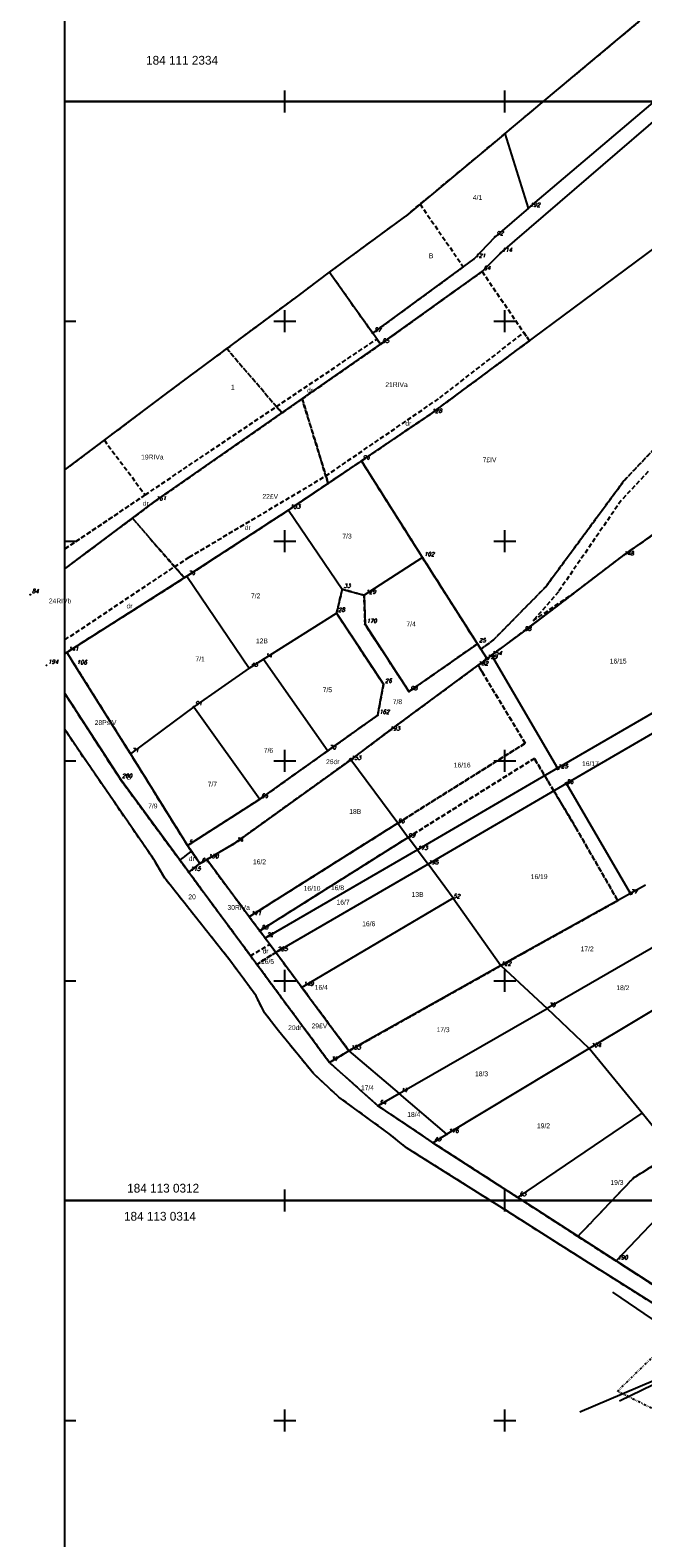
# Model space of a CAD drawing. Extents: x 4615668 to 9249187, y 5334101 to 10688993.
# Tile 2 of 120: x 4667226 to 4667366, y 5336742 to 5337085. Entities that reach past the tile are written whole.
import ezdxf
from ezdxf.enums import TextEntityAlignment as Align

# ---------------------------------------------------------------- set-up
doc = ezdxf.new("R2010")
doc.units = 0
doc.header["$MEASUREMENT"] = 0
for name, pattern in [('DIVIDE', [1.25, 0.5, -0.25, 0, -0.25, 0, -0.25]), ('GEN7', [13.75, 9.75, -1.5, 1, -1.5]), ('KONTUR', [1.5, 1, -0.5]), ('UZYTEK', [1.5, 1, -0.5])]:
    doc.linetypes.add(name, pattern=pattern)
for name, color, linetype in [('10', 7, 'Continuous'), ('2', 7, 'Continuous'), ('31', 7, 'Continuous'), ('38', 7, 'Continuous'), ('5', 7, 'Continuous'), ('57', 7, 'Continuous'), ('58', 7, 'Continuous'), ('59', 7, 'Continuous'), ('60', 7, 'Continuous'), ('7', 4, 'GEN7'), ('8', 7, 'Continuous'), ('9', 7, 'Continuous')]:
    doc.layers.add(name, color=color, linetype=linetype)
doc.styles.add('ITALICT', font='ITALICT', dxfattribs={"height": 0.2})
doc.styles.add('txt', font='TXT', dxfattribs={"height": 0.2})

# ---------------------------------------------------------------- blocks, each defined once
blk = doc.blocks.new('202')
at = {"layer": '57', "color": 3, "linetype": 'Continuous'}
blk.add_circle((0, 0), 0.25, dxfattribs=at)
blk = doc.blocks.new('203')
at = {"layer": '57', "color": 3, "linetype": 'Continuous'}
blk.add_circle((0, 0), 0.045, dxfattribs=at)
blk = doc.blocks.new('*M2220')
at = {"layer": '60', "color": 7, "linetype": 'Continuous'}
for p, q in [((50, 247.5), (50, 250)), ((100, 247.5), (100, 250)), ((150, 247.5), (150, 250)), ((200, 247.5), (200, 250)), ((250, 247.5), (250, 250)), ((300, 247.5), (300, 250)), ((350, 247.5), (350, 250)), ((50, 197.5), (50, 202.5)), ((100, 197.5), (100, 202.5)), ((150, 197.5), (150, 202.5)), ((200, 197.5), (200, 202.5)), ((250, 197.5), (250, 202.5)), ((300, 197.5), (300, 202.5)), ((350, 197.5), (350, 202.5)), ((0, 200), (2.5, 200)), ((47.5, 200), (52.5, 200)), ((97.5, 200), (102.5, 200)), ((147.5, 200), (152.5, 200)), ((197.5, 200), (202.5, 200)), ((247.5, 200), (252.5, 200)), ((297.5, 200), (302.5, 200)), ((347.5, 200), (352.5, 200)), ((397.5, 200), (400, 200)), ((50, 147.5), (50, 152.5)), ((100, 147.5), (100, 152.5)), ((150, 147.5), (150, 152.5)), ((200, 147.5), (200, 152.5)), ((250, 147.5), (250, 152.5)), ((300, 147.5), (300, 152.5)), ((350, 147.5), (350, 152.5)), ((0, 150), (2.5, 150)), ((47.5, 150), (52.5, 150)), ((97.5, 150), (102.5, 150)), ((147.5, 150), (152.5, 150)), ((197.5, 150), (202.5, 150)), ((247.5, 150), (252.5, 150)), ((297.5, 150), (302.5, 150)), ((347.5, 150), (352.5, 150)), ((397.5, 150), (400, 150)), ((0, 100), (2.5, 100)), ((47.5, 100), (52.5, 100)), ((50, 97.5), (50, 102.5)), ((97.5, 100), (102.5, 100)), ((100, 97.5), (100, 102.5)), ((147.5, 100), (152.5, 100)), ((150, 97.5), (150, 102.5)), ((197.5, 100), (202.5, 100)), ((200, 97.5), (200, 102.5)), ((247.5, 100), (252.5, 100)), ((250, 97.5), (250, 102.5)), ((297.5, 100), (302.5, 100)), ((300, 97.5), (300, 102.5)), ((347.5, 100), (352.5, 100)), ((350, 97.5), (350, 102.5)), ((397.5, 100), (400, 100)), ((50, 47.5), (50, 52.5)), ((100, 47.5), (100, 52.5)), ((150, 47.5), (150, 52.5)), ((200, 47.5), (200, 52.5)), ((250, 47.5), (250, 52.5)), ((300, 47.5), (300, 52.5)), ((350, 47.5), (350, 52.5)), ((0, 50), (2.5, 50)), ((47.5, 50), (52.5, 50)), ((97.5, 50), (102.5, 50)), ((147.5, 50), (152.5, 50)), ((197.5, 50), (202.5, 50)), ((247.5, 50), (252.5, 50)), ((297.5, 50), (302.5, 50)), ((347.5, 50), (352.5, 50)), ((397.5, 50), (400, 50)), ((50, 0), (50, 2.5)), ((100, 0), (100, 2.5)), ((150, 0), (150, 2.5)), ((200, 0), (200, 2.5)), ((250, 0), (250, 2.5)), ((300, 0), (300, 2.5)), ((350, 0), (350, 2.5))]:
    blk.add_line(p, q, dxfattribs=at)
blk.add_lwpolyline([(0, 0), (0, 250), (400, 250), (400, 0)], close=True, dxfattribs=at)
blk = doc.blocks.new('*M2222')
at = {"layer": '60', "color": 7, "linetype": 'Continuous'}
for p, q in [((50, 247.5), (50, 250)), ((100, 247.5), (100, 250)), ((150, 247.5), (150, 250)), ((200, 247.5), (200, 250)), ((250, 247.5), (250, 250)), ((300, 247.5), (300, 250)), ((350, 247.5), (350, 250)), ((50, 197.5), (50, 202.5)), ((100, 197.5), (100, 202.5)), ((150, 197.5), (150, 202.5)), ((200, 197.5), (200, 202.5)), ((250, 197.5), (250, 202.5)), ((300, 197.5), (300, 202.5)), ((350, 197.5), (350, 202.5)), ((0, 200), (2.5, 200)), ((47.5, 200), (52.5, 200)), ((97.5, 200), (102.5, 200)), ((147.5, 200), (152.5, 200)), ((197.5, 200), (202.5, 200)), ((247.5, 200), (252.5, 200)), ((297.5, 200), (302.5, 200)), ((347.5, 200), (352.5, 200)), ((397.5, 200), (400, 200)), ((50, 147.5), (50, 152.5)), ((100, 147.5), (100, 152.5)), ((150, 147.5), (150, 152.5)), ((200, 147.5), (200, 152.5)), ((250, 147.5), (250, 152.5)), ((300, 147.5), (300, 152.5)), ((350, 147.5), (350, 152.5)), ((0, 150), (2.5, 150)), ((47.5, 150), (52.5, 150)), ((97.5, 150), (102.5, 150)), ((147.5, 150), (152.5, 150)), ((197.5, 150), (202.5, 150)), ((247.5, 150), (252.5, 150)), ((297.5, 150), (302.5, 150)), ((347.5, 150), (352.5, 150)), ((397.5, 150), (400, 150)), ((0, 100), (2.5, 100)), ((47.5, 100), (52.5, 100)), ((50, 97.5), (50, 102.5)), ((97.5, 100), (102.5, 100)), ((100, 97.5), (100, 102.5)), ((147.5, 100), (152.5, 100)), ((150, 97.5), (150, 102.5)), ((197.5, 100), (202.5, 100)), ((200, 97.5), (200, 102.5)), ((247.5, 100), (252.5, 100)), ((250, 97.5), (250, 102.5)), ((297.5, 100), (302.5, 100)), ((300, 97.5), (300, 102.5)), ((347.5, 100), (352.5, 100)), ((350, 97.5), (350, 102.5)), ((397.5, 100), (400, 100)), ((50, 47.5), (50, 52.5)), ((100, 47.5), (100, 52.5)), ((150, 47.5), (150, 52.5)), ((200, 47.5), (200, 52.5)), ((250, 47.5), (250, 52.5)), ((300, 47.5), (300, 52.5)), ((350, 47.5), (350, 52.5)), ((0, 50), (2.5, 50)), ((47.5, 50), (52.5, 50)), ((97.5, 50), (102.5, 50)), ((147.5, 50), (152.5, 50)), ((197.5, 50), (202.5, 50)), ((247.5, 50), (252.5, 50)), ((297.5, 50), (302.5, 50)), ((347.5, 50), (352.5, 50)), ((397.5, 50), (400, 50)), ((50, 0), (50, 2.5)), ((100, 0), (100, 2.5)), ((150, 0), (150, 2.5)), ((200, 0), (200, 2.5)), ((250, 0), (250, 2.5)), ((300, 0), (300, 2.5)), ((350, 0), (350, 2.5))]:
    blk.add_line(p, q, dxfattribs=at)
blk.add_lwpolyline([(0, 0), (0, 250), (400, 250), (400, 0)], close=True, dxfattribs=at)
blk = doc.blocks.new('*M2251')
at = {"layer": '60', "color": 7, "linetype": 'Continuous'}
for p, q in [((50, 247.5), (50, 250)), ((100, 247.5), (100, 250)), ((150, 247.5), (150, 250)), ((200, 247.5), (200, 250)), ((250, 247.5), (250, 250)), ((300, 247.5), (300, 250)), ((350, 247.5), (350, 250)), ((50, 197.5), (50, 202.5)), ((100, 197.5), (100, 202.5)), ((150, 197.5), (150, 202.5)), ((200, 197.5), (200, 202.5)), ((250, 197.5), (250, 202.5)), ((300, 197.5), (300, 202.5)), ((350, 197.5), (350, 202.5)), ((0, 200), (2.5, 200)), ((47.5, 200), (52.5, 200)), ((97.5, 200), (102.5, 200)), ((147.5, 200), (152.5, 200)), ((197.5, 200), (202.5, 200)), ((247.5, 200), (252.5, 200)), ((297.5, 200), (302.5, 200)), ((347.5, 200), (352.5, 200)), ((397.5, 200), (400, 200)), ((50, 147.5), (50, 152.5)), ((100, 147.5), (100, 152.5)), ((150, 147.5), (150, 152.5)), ((200, 147.5), (200, 152.5)), ((250, 147.5), (250, 152.5)), ((300, 147.5), (300, 152.5)), ((350, 147.5), (350, 152.5)), ((0, 150), (2.5, 150)), ((47.5, 150), (52.5, 150)), ((97.5, 150), (102.5, 150)), ((147.5, 150), (152.5, 150)), ((197.5, 150), (202.5, 150)), ((247.5, 150), (252.5, 150)), ((297.5, 150), (302.5, 150)), ((347.5, 150), (352.5, 150)), ((397.5, 150), (400, 150)), ((0, 100), (2.5, 100)), ((47.5, 100), (52.5, 100)), ((50, 97.5), (50, 102.5)), ((97.5, 100), (102.5, 100)), ((100, 97.5), (100, 102.5)), ((147.5, 100), (152.5, 100)), ((150, 97.5), (150, 102.5)), ((197.5, 100), (202.5, 100)), ((200, 97.5), (200, 102.5)), ((247.5, 100), (252.5, 100)), ((250, 97.5), (250, 102.5)), ((297.5, 100), (302.5, 100)), ((300, 97.5), (300, 102.5)), ((347.5, 100), (352.5, 100)), ((350, 97.5), (350, 102.5)), ((397.5, 100), (400, 100)), ((50, 47.5), (50, 52.5)), ((100, 47.5), (100, 52.5)), ((150, 47.5), (150, 52.5)), ((200, 47.5), (200, 52.5)), ((250, 47.5), (250, 52.5)), ((300, 47.5), (300, 52.5)), ((350, 47.5), (350, 52.5)), ((0, 50), (2.5, 50)), ((47.5, 50), (52.5, 50)), ((97.5, 50), (102.5, 50)), ((147.5, 50), (152.5, 50)), ((197.5, 50), (202.5, 50)), ((247.5, 50), (252.5, 50)), ((297.5, 50), (302.5, 50)), ((347.5, 50), (352.5, 50)), ((397.5, 50), (400, 50)), ((50, 0), (50, 2.5)), ((100, 0), (100, 2.5)), ((150, 0), (150, 2.5)), ((200, 0), (200, 2.5)), ((250, 0), (250, 2.5)), ((300, 0), (300, 2.5)), ((350, 0), (350, 2.5))]:
    blk.add_line(p, q, dxfattribs=at)
blk.add_lwpolyline([(0, 0), (0, 250), (400, 250), (400, 0)], close=True, dxfattribs=at)

msp = doc.modelspace()

# ---------------------------------------------------------------- linework, layer by layer
at = {"layer": '2', "color": 5, "linetype": 'Continuous'}
for p, q in [((4667346.091, 5337071.657), (4667365.059, 5337087.501)), ((4667339.73, 5337044.896), (4667379.266, 5337078.535)), ((4667333.337, 5337034.664), (4667377.59, 5337072.755)), ((4667334.403, 5337061.918), (4667346.091, 5337071.657)), ((4667334.403, 5337061.918), (4667311.838, 5337043.116)), ((4667339.73, 5337044.896), (4667334.403, 5337061.918)), ((4667294.491, 5337030.335), (4667311.838, 5337043.116)), ((4667339.73, 5337044.896), (4667332.123, 5337038.424)), ((4667327.283, 5337033.32), (4667332.123, 5337038.424)), ((4667317.382, 5336998.014), (4667371.128, 5337037.875)), ((4667304.336, 5337016.469), (4667327.283, 5337033.32)), ((4667329.176, 5337030.513), (4667333.337, 5337034.664)), ((4667287.286, 5337024.941), (4667294.491, 5337030.335)), ((4667294.491, 5337030.335), (4667304.336, 5337016.469)), ((4667306.119, 5337013.958), (4667329.176, 5337030.513)), ((4667260.498, 5337005.043), (4667287.286, 5337024.941)), ((4667306.119, 5337013.958), (4667304.336, 5337016.469)), ((4667254.674, 5336978.118), (4667306.119, 5337013.958)), ((4667234.354, 5336985.368), (4667260.498, 5337005.043)), ((4667301.759, 5336987.427), (4667317.382, 5336998.014)), ((4667301.759, 5336987.427), (4667285.181, 5336976.249)), ((4667315.656, 5336965.423), (4667301.759, 5336987.427)), ((4667234.354, 5336962.902), (4667254.674, 5336978.118)), ((4667285.181, 5336976.249), (4667262.075, 5336961.178)), ((4667285.181, 5336976.249), (4667297.388, 5336958.225)), ((4667369.814, 5336971.923), (4667361.344, 5336965.953)), ((4667315.656, 5336965.423), (4667302.373, 5336956.854)), ((4667328.116, 5336945.812), (4667315.656, 5336965.423)), ((4667361.344, 5336965.953), (4667338.804, 5336948.793)), ((4667262.075, 5336961.178), (4667234.78, 5336943.87)), ((4667262.075, 5336961.178), (4667276.273, 5336940.285)), ((4667297.388, 5336958.225), (4667296.098, 5336952.765)), ((4667297.388, 5336958.225), (4667302.373, 5336956.854)), ((4667302.373, 5336956.854), (4667302.585, 5336950.258)), ((4667279.535, 5336942.369), (4667296.098, 5336952.765)), ((4667296.098, 5336952.765), (4667306.78, 5336936.632)), ((4667302.585, 5336950.258), (4667312.566, 5336934.947)), ((4667328.116, 5336945.812), (4667312.566, 5336934.947)), ((4667330.314, 5336942.443), (4667328.116, 5336945.812)), ((4667338.804, 5336948.793), (4667331.364, 5336943.223)), ((4667234.78, 5336943.87), (4667234.354, 5336943.6)), ((4667234.78, 5336943.87), (4667236.713, 5336940.823)), ((4667276.273, 5336940.285), (4667279.535, 5336942.369)), ((4667279.535, 5336942.369), (4667294.097, 5336921.484)), ((4667330.314, 5336942.443), (4667328.264, 5336940.933)), ((4667331.364, 5336943.223), (4667330.314, 5336942.443)), ((4667331.364, 5336943.223), (4667346.364, 5336917.503)), ((4667249.262, 5336920.818), (4667236.713, 5336940.823)), ((4667276.273, 5336940.285), (4667263.654, 5336931.503)), ((4667308.194, 5336926.113), (4667328.264, 5336940.933)), ((4667305.459, 5336929.574), (4667306.78, 5336936.632)), ((4667381.774, 5336938.113), (4667346.364, 5336917.503)), ((4667234.354, 5336934.511), (4667246.971, 5336914.999)), ((4667382.654, 5336933.993), (4667348.394, 5336914.013)), ((4667263.654, 5336931.503), (4667249.262, 5336920.818)), ((4667263.654, 5336931.503), (4667278.65, 5336910.474)), ((4667294.097, 5336921.484), (4667305.459, 5336929.574)), ((4667236.978, 5336922.352), (4667234.354, 5336926.324)), ((4667299.354, 5336919.463), (4667308.194, 5336926.113)), ((4667239.402, 5336918.829), (4667236.978, 5336922.352)), ((4667249.262, 5336920.818), (4667262.23, 5336899.934)), ((4667299.354, 5336919.463), (4667272.969, 5336900.465)), ((4667278.65, 5336910.474), (4667294.097, 5336921.484)), ((4667310.014, 5336905.023), (4667299.354, 5336919.463)), ((4667262.516, 5336893.863), (4667246.971, 5336914.999)), ((4667346.364, 5336917.503), (4667314.494, 5336898.953)), ((4667348.394, 5336914.013), (4667316.924, 5336895.663)), ((4667362.954, 5336889.043), (4667348.394, 5336914.013)), ((4667262.23, 5336899.934), (4667278.65, 5336910.474)), ((4667310.014, 5336905.023), (4667276.266, 5336883.739)), ((4667310.014, 5336905.023), (4667312.394, 5336901.803)), ((4667312.394, 5336901.803), (4667278.651, 5336880.527)), ((4667314.494, 5336898.953), (4667312.394, 5336901.803)), ((4667262.23, 5336899.934), (4667265.066, 5336895.814)), ((4667266.618, 5336896.727), (4667272.969, 5336900.465)), ((4667314.494, 5336898.953), (4667279.88, 5336878.874)), ((4667314.494, 5336898.953), (4667316.924, 5336895.663)), ((4667257.064, 5336892.493), (4667254.743, 5336896.524)), ((4667262.516, 5336893.863), (4667265.066, 5336895.814)), ((4667266.618, 5336896.727), (4667265.066, 5336895.814)), ((4667276.266, 5336883.739), (4667266.618, 5336896.727)), ((4667316.924, 5336895.663), (4667282.295, 5336875.623)), ((4667322.614, 5336887.963), (4667316.924, 5336895.663)), ((4667272.008, 5336873.657), (4667257.064, 5336892.493)), ((4667262.516, 5336893.863), (4667294.475, 5336850.61)), ((4667366.354, 5336890.923), (4667362.954, 5336889.043)), ((4667322.614, 5336887.963), (4667288.195, 5336867.679)), ((4667322.614, 5336887.963), (4667333.474, 5336872.633)), ((4667362.954, 5336889.043), (4667333.474, 5336872.633)), ((4667276.266, 5336883.739), (4667278.651, 5336880.527)), ((4667279.88, 5336878.874), (4667278.651, 5336880.527)), ((4667377.361, 5336882.144), (4667343.97, 5336862.894)), ((4667282.295, 5336875.623), (4667279.88, 5336878.874)), ((4667277.82, 5336865.725), (4667272.008, 5336873.657)), ((4667288.195, 5336867.679), (4667282.295, 5336875.623)), ((4667387.412, 5336874.127), (4667353.554, 5336853.752)), ((4667333.474, 5336872.633), (4667298.932, 5336853.226)), ((4667333.474, 5336872.633), (4667343.97, 5336862.894)), ((4667288.195, 5336867.679), (4667298.932, 5336853.226)), ((4667279.751, 5336861.884), (4667277.82, 5336865.725)), ((4667282.912, 5336857.772), (4667279.751, 5336861.884)), ((4667310.36, 5336843.508), (4667343.97, 5336862.894)), ((4667353.554, 5336853.752), (4667343.97, 5336862.894)), ((4667290.854, 5336848.05), (4667282.912, 5336857.772)), ((4667294.475, 5336850.61), (4667298.932, 5336853.226)), ((4667298.932, 5336853.226), (4667310.36, 5336843.508)), ((4667353.554, 5336853.752), (4667321.193, 5336834.275)), ((4667365.564, 5336839.023), (4667353.554, 5336853.752)), ((4667294.475, 5336850.61), (4667305.518, 5336840.717)), ((4667296.656, 5336842.708), (4667290.854, 5336848.05)), ((4667308.059, 5336834.385), (4667296.656, 5336842.708)), ((4667305.518, 5336840.717), (4667310.36, 5336843.508)), ((4667321.193, 5336834.275), (4667310.36, 5336843.508)), ((4667305.518, 5336840.717), (4667317.992, 5336832.345)), ((4667337.31, 5336819.863), (4667365.564, 5336839.023)), ((4667373.424, 5336829.363), (4667365.564, 5336839.023)), ((4667311.99, 5336831.205), (4667308.059, 5336834.385)), ((4667317.992, 5336832.345), (4667321.193, 5336834.275)), ((4667318.382, 5336827.173), (4667311.99, 5336831.205)), ((4667317.992, 5336832.345), (4667337.31, 5336819.863)), ((4667333.246, 5336817.81), (4667318.382, 5336827.173)), ((4667359.638, 5336805.437), (4667377.544, 5336824.263)), ((4667359.638, 5336805.437), (4667337.31, 5336819.863)), ((4667342.769, 5336811.739), (4667333.246, 5336817.81)), ((4667377.319, 5336794.013), (4667359.638, 5336805.437)), ((4667360.384, 5336800.593), (4667357.144, 5336802.643)), ((4667381.794, 5336787.073), (4667360.384, 5336800.593))]:
    msp.add_line(p, q, dxfattribs=at)
for points in [[(4667254.743, 5336896.524), (4667254.594, 5336896.74), (4667239.402, 5336918.829)], [(4667357.144, 5336802.643), (4667353.341, 5336805.049), (4667342.769, 5336811.739)]]:
    msp.add_lwpolyline(points, dxfattribs=at)
at = {"layer": '31', "color": 2, "linetype": 'Continuous'}
msp.add_line((4667368.098, 5336777.26), (4667360.437, 5336773.582), dxfattribs=at)
at = {"layer": '38', "color": 97, "linetype": 'Continuous'}
msp.add_lwpolyline([(4667358.797, 5336798.308), (4667378.503, 5336784.937), (4667374.735, 5336780.984), (4667351.379, 5336771.043)], dxfattribs=at)
at = {"layer": '58', "color": 1, "linetype": 'DIVIDE'}
msp.add_lwpolyline([(4667635.137, 5336746.721), (4667611.843, 5336742.108), (4667572.576, 5336734.943), (4667555.516, 5336727.548), (4667529.346, 5336729.507), (4667481.63, 5336725.352), (4667448.37, 5336732.25), (4667359.933, 5336775.782), (4667398.242, 5336813.115), (4667410.692, 5336837.43), (4667415.945, 5336849.466), (4667426.645, 5336898.239), (4667430.673, 5336928.904), (4667430.292, 5336935.266), (4667430.112, 5336936.646), (4667421.191, 5336969.296), (4667419.203, 5336988.852), (4667420.331, 5337018.354), (4667429.2, 5337035.929), (4667439.352, 5337043.587), (4667466.433, 5337059.566), (4667488.096, 5337069.486), (4667497.001, 5337072.349), (4667534.178, 5337093.662)], dxfattribs=at)
at = {"layer": '60', "color": 7, "linetype": 'Continuous'}
for p, q in [((4667284.354, 5337069.183), (4667284.354, 5337071.683)), ((4667334.354, 5337069.183), (4667334.354, 5337071.683))]:
    msp.add_line(p, q, dxfattribs=at)
at = {"layer": '7', "color": 245, "linetype": 'KONTUR'}
for p, q in [((4667346.091, 5337071.657), (4667365.059, 5337087.501)), ((4667334.403, 5337061.918), (4667346.091, 5337071.657)), ((4667311.838, 5337043.116), (4667334.403, 5337061.918)), ((4667294.491, 5337030.335), (4667311.838, 5337043.116)), ((4667287.286, 5337024.941), (4667294.491, 5337030.335)), ((4667329.176, 5337030.513), (4667306.119, 5337013.958)), ((4667306.119, 5337013.958), (4667329.176, 5337030.513)), ((4667339.949, 5337014.75), (4667329.176, 5337030.513)), ((4667329.176, 5337030.513), (4667339.949, 5337014.75)), ((4667271.167, 5337012.968), (4667287.286, 5337024.941)), ((4667317.382, 5336998.014), (4667339.949, 5337014.75)), ((4667339.949, 5337014.75), (4667317.382, 5336998.014)), ((4667282.439, 5336999.797), (4667271.167, 5337012.968)), ((4667271.167, 5337012.968), (4667282.439, 5336999.797)), ((4667306.119, 5337013.958), (4667288.298, 5337001.543)), ((4667288.298, 5337001.543), (4667306.119, 5337013.958)), ((4667234.354, 5336985.368), (4667260.498, 5337005.043)), ((4667288.298, 5337001.543), (4667283.691, 5336998.333)), ((4667283.691, 5336998.333), (4667288.298, 5337001.543)), ((4667294.193, 5336982.326), (4667288.298, 5337001.543)), ((4667288.298, 5337001.543), (4667294.193, 5336982.326)), ((4667283.691, 5336998.333), (4667254.674, 5336978.118)), ((4667254.674, 5336978.118), (4667283.691, 5336998.333)), ((4667283.691, 5336998.333), (4667282.439, 5336999.797)), ((4667282.439, 5336999.797), (4667283.691, 5336998.333)), ((4667301.759, 5336987.427), (4667317.382, 5336998.014)), ((4667317.382, 5336998.014), (4667301.759, 5336987.427)), ((4667361.423, 5336982.898), (4667371.491, 5336993.546)), ((4667371.491, 5336993.546), (4667361.423, 5336982.898)), ((4667294.193, 5336982.326), (4667301.759, 5336987.427)), ((4667301.759, 5336987.427), (4667294.193, 5336982.326)), ((4667315.656, 5336965.423), (4667301.759, 5336987.427)), ((4667301.759, 5336987.427), (4667315.656, 5336965.423)), ((4667285.181, 5336976.249), (4667294.193, 5336982.326)), ((4667294.193, 5336982.326), (4667285.181, 5336976.249)), ((4667343.659, 5336958.793), (4667361.423, 5336982.898)), ((4667361.423, 5336982.898), (4667343.659, 5336958.793)), ((4667254.674, 5336978.118), (4667249.734, 5336974.419)), ((4667249.734, 5336974.419), (4667254.674, 5336978.118)), ((4667249.734, 5336974.419), (4667234.354, 5336962.902)), ((4667234.354, 5336962.902), (4667249.734, 5336974.419)), ((4667261.493, 5336960.809), (4667249.734, 5336974.419)), ((4667249.734, 5336974.419), (4667261.493, 5336960.809)), ((4667262.075, 5336961.178), (4667285.181, 5336976.249)), ((4667285.181, 5336976.249), (4667262.075, 5336961.178)), ((4667361.344, 5336965.953), (4667369.814, 5336971.923)), ((4667369.814, 5336971.923), (4667361.344, 5336965.953)), ((4667328.116, 5336945.812), (4667315.656, 5336965.423)), ((4667315.656, 5336965.423), (4667328.116, 5336945.812)), ((4667338.804, 5336948.793), (4667361.344, 5336965.953)), ((4667361.344, 5336965.953), (4667338.804, 5336948.793)), ((4667234.78, 5336943.87), (4667261.493, 5336960.809)), ((4667261.493, 5336960.809), (4667234.78, 5336943.87)), ((4667261.493, 5336960.809), (4667262.075, 5336961.178)), ((4667262.075, 5336961.178), (4667261.493, 5336960.809)), ((4667297.388, 5336958.225), (4667296.098, 5336952.765)), ((4667296.098, 5336952.765), (4667297.388, 5336958.225)), ((4667302.373, 5336956.854), (4667297.388, 5336958.225)), ((4667297.388, 5336958.225), (4667302.373, 5336956.854)), ((4667302.585, 5336950.258), (4667302.373, 5336956.854)), ((4667302.373, 5336956.854), (4667302.585, 5336950.258)), ((4667331.752, 5336946.692), (4667343.659, 5336958.793)), ((4667343.659, 5336958.793), (4667331.752, 5336946.692)), ((4667296.098, 5336952.765), (4667306.78, 5336936.632)), ((4667306.78, 5336936.632), (4667296.098, 5336952.765)), ((4667312.566, 5336934.947), (4667302.585, 5336950.258)), ((4667302.585, 5336950.258), (4667312.566, 5336934.947)), ((4667328.116, 5336945.812), (4667312.566, 5336934.947)), ((4667312.566, 5336934.947), (4667328.116, 5336945.812)), ((4667328.911, 5336944.595), (4667328.116, 5336945.812)), ((4667328.116, 5336945.812), (4667328.911, 5336944.595)), ((4667328.911, 5336944.595), (4667331.752, 5336946.692)), ((4667331.752, 5336946.692), (4667328.911, 5336944.595)), ((4667331.364, 5336943.223), (4667338.804, 5336948.793)), ((4667338.804, 5336948.793), (4667331.364, 5336943.223)), ((4667234.78, 5336943.87), (4667234.354, 5336943.6)), ((4667234.354, 5336943.6), (4667234.78, 5336943.87)), ((4667236.713, 5336940.823), (4667234.78, 5336943.87)), ((4667234.78, 5336943.87), (4667236.713, 5336940.823)), ((4667328.264, 5336940.933), (4667330.314, 5336942.443)), ((4667330.314, 5336942.443), (4667328.264, 5336940.933)), ((4667328.266, 5336940.929), (4667330.314, 5336942.443)), ((4667330.314, 5336942.443), (4667328.266, 5336940.929)), ((4667330.314, 5336942.443), (4667328.911, 5336944.595)), ((4667328.911, 5336944.595), (4667330.314, 5336942.443)), ((4667330.314, 5336942.443), (4667331.364, 5336943.223)), ((4667331.364, 5336943.223), (4667330.314, 5336942.443)), ((4667249.262, 5336920.818), (4667236.713, 5336940.823)), ((4667236.713, 5336940.823), (4667249.262, 5336920.818)), ((4667308.194, 5336926.113), (4667328.264, 5336940.933)), ((4667328.264, 5336940.933), (4667308.194, 5336926.113)), ((4667329.183, 5336939.414), (4667328.266, 5336940.929)), ((4667328.266, 5336940.929), (4667329.183, 5336939.414)), ((4667338.989, 5336923.213), (4667329.183, 5336939.414)), ((4667329.183, 5336939.414), (4667338.989, 5336923.213)), ((4667306.78, 5336936.632), (4667305.459, 5336929.574)), ((4667305.459, 5336929.574), (4667306.78, 5336936.632)), ((4667234.354, 5336934.511), (4667246.971, 5336914.999)), ((4667246.971, 5336914.999), (4667234.354, 5336934.511)), ((4667305.459, 5336929.574), (4667294.097, 5336921.484)), ((4667294.097, 5336921.484), (4667305.459, 5336929.574)), ((4667236.978, 5336922.352), (4667234.354, 5336926.324)), ((4667299.354, 5336919.463), (4667308.194, 5336926.113)), ((4667308.194, 5336926.113), (4667299.354, 5336919.463)), ((4667239.402, 5336918.829), (4667236.978, 5336922.352)), ((4667310.014, 5336905.023), (4667338.989, 5336923.213)), ((4667338.989, 5336923.213), (4667310.014, 5336905.023)), ((4667262.23, 5336899.934), (4667249.262, 5336920.818)), ((4667249.262, 5336920.818), (4667262.23, 5336899.934)), ((4667272.969, 5336900.465), (4667299.354, 5336919.463)), ((4667299.354, 5336919.463), (4667272.969, 5336900.465)), ((4667294.097, 5336921.484), (4667278.65, 5336910.474)), ((4667278.65, 5336910.474), (4667294.097, 5336921.484)), ((4667341.07, 5336919.74), (4667312.394, 5336901.803)), ((4667312.394, 5336901.803), (4667341.07, 5336919.74)), ((4667344.106, 5336914.673), (4667341.07, 5336919.74)), ((4667341.07, 5336919.74), (4667344.106, 5336914.673)), ((4667246.971, 5336914.999), (4667262.516, 5336893.863)), ((4667262.516, 5336893.863), (4667246.971, 5336914.999)), ((4667345.576, 5336912.22), (4667344.106, 5336914.673)), ((4667344.106, 5336914.673), (4667345.576, 5336912.22)), ((4667350.366, 5336904.225), (4667345.576, 5336912.22)), ((4667345.576, 5336912.22), (4667350.366, 5336904.225)), ((4667278.65, 5336910.474), (4667262.23, 5336899.934)), ((4667262.23, 5336899.934), (4667278.65, 5336910.474)), ((4667276.266, 5336883.739), (4667310.014, 5336905.023)), ((4667310.014, 5336905.023), (4667276.266, 5336883.739)), ((4667312.394, 5336901.803), (4667278.651, 5336880.527)), ((4667278.651, 5336880.527), (4667312.394, 5336901.803)), ((4667360.035, 5336887.418), (4667350.366, 5336904.225)), ((4667350.366, 5336904.225), (4667360.035, 5336887.418)), ((4667265.066, 5336895.814), (4667262.23, 5336899.934)), ((4667262.23, 5336899.934), (4667265.066, 5336895.814)), ((4667266.618, 5336896.727), (4667272.969, 5336900.465)), ((4667272.969, 5336900.465), (4667266.618, 5336896.727)), ((4667257.064, 5336892.493), (4667254.743, 5336896.524)), ((4667265.066, 5336895.814), (4667262.516, 5336893.863)), ((4667262.516, 5336893.863), (4667265.066, 5336895.814)), ((4667266.618, 5336896.727), (4667265.066, 5336895.814)), ((4667265.066, 5336895.814), (4667266.618, 5336896.727)), ((4667276.266, 5336883.739), (4667266.618, 5336896.727)), ((4667266.618, 5336896.727), (4667276.266, 5336883.739)), ((4667272.008, 5336873.657), (4667257.064, 5336892.493)), ((4667262.516, 5336893.863), (4667277.998, 5336872.91)), ((4667277.998, 5336872.91), (4667262.516, 5336893.863)), ((4667333.474, 5336872.633), (4667360.035, 5336887.418)), ((4667360.035, 5336887.418), (4667333.474, 5336872.633)), ((4667278.651, 5336880.527), (4667276.266, 5336883.739)), ((4667276.266, 5336883.739), (4667278.651, 5336880.527)), ((4667279.88, 5336878.874), (4667278.651, 5336880.527)), ((4667278.651, 5336880.527), (4667279.88, 5336878.874)), ((4667282.295, 5336875.623), (4667279.88, 5336878.874)), ((4667279.88, 5336878.874), (4667282.295, 5336875.623)), ((4667277.82, 5336865.725), (4667272.008, 5336873.657)), ((4667277.998, 5336872.91), (4667282.295, 5336875.623)), ((4667282.295, 5336875.623), (4667277.998, 5336872.91)), ((4667288.195, 5336867.679), (4667282.295, 5336875.623)), ((4667282.295, 5336875.623), (4667288.195, 5336867.679)), ((4667277.998, 5336872.91), (4667294.475, 5336850.61)), ((4667294.475, 5336850.61), (4667277.998, 5336872.91)), ((4667298.932, 5336853.226), (4667333.474, 5336872.633)), ((4667333.474, 5336872.633), (4667298.932, 5336853.226)), ((4667298.932, 5336853.226), (4667288.195, 5336867.679)), ((4667288.195, 5336867.679), (4667298.932, 5336853.226)), ((4667279.751, 5336861.884), (4667277.82, 5336865.725)), ((4667282.912, 5336857.772), (4667279.751, 5336861.884)), ((4667290.854, 5336848.05), (4667282.912, 5336857.772)), ((4667294.475, 5336850.61), (4667298.932, 5336853.226)), ((4667298.932, 5336853.226), (4667294.475, 5336850.61)), ((4667305.518, 5336840.717), (4667294.475, 5336850.61)), ((4667294.475, 5336850.61), (4667305.518, 5336840.717)), ((4667296.656, 5336842.708), (4667290.854, 5336848.05)), ((4667308.059, 5336834.385), (4667296.656, 5336842.708)), ((4667317.992, 5336832.345), (4667305.518, 5336840.717)), ((4667305.518, 5336840.717), (4667317.992, 5336832.345)), ((4667311.99, 5336831.205), (4667308.059, 5336834.385)), ((4667318.382, 5336827.173), (4667311.99, 5336831.205)), ((4667337.31, 5336819.863), (4667317.992, 5336832.345)), ((4667317.992, 5336832.345), (4667337.31, 5336819.863)), ((4667372.823, 5336830.102), (4667363.633, 5336824.349)), ((4667363.633, 5336824.349), (4667372.823, 5336830.102)), ((4667333.246, 5336817.81), (4667318.382, 5336827.173)), ((4667363.633, 5336824.349), (4667350.974, 5336811.036)), ((4667350.974, 5336811.036), (4667363.633, 5336824.349)), ((4667350.974, 5336811.036), (4667337.31, 5336819.863)), ((4667337.31, 5336819.863), (4667350.974, 5336811.036)), ((4667342.769, 5336811.739), (4667333.246, 5336817.81)), ((4667357.144, 5336802.643), (4667342.769, 5336811.739)), ((4667359.638, 5336805.437), (4667350.974, 5336811.036)), ((4667350.974, 5336811.036), (4667359.638, 5336805.437)), ((4667377.319, 5336794.013), (4667359.638, 5336805.437)), ((4667359.638, 5336805.437), (4667377.319, 5336794.013)), ((4667360.384, 5336800.593), (4667357.144, 5336802.643)), ((4667381.794, 5336787.073), (4667360.384, 5336800.593))]:
    msp.add_line(p, q, dxfattribs=at)
for points in [[(4667260.498, 5337005.043), (4667270.579, 5337012.531), (4667271.167, 5337012.968)], [(4667254.743, 5336896.524), (4667254.594, 5336896.74), (4667239.402, 5336918.829)]]:
    msp.add_lwpolyline(points, dxfattribs=at)
at = {"layer": '9', "color": 3, "linetype": 'UZYTEK'}
for p, q in [((4667311.838, 5337043.116), (4667315.087, 5337045.823)), ((4667315.087, 5337045.823), (4667324.919, 5337031.584)), ((4667294.491, 5337030.335), (4667311.838, 5337043.116)), ((4667324.919, 5337031.584), (4667304.336, 5337016.469)), ((4667304.336, 5337016.469), (4667294.491, 5337030.335)), ((4667282.439, 5336999.797), (4667305.284, 5337015.134)), ((4667305.284, 5337015.134), (4667306.119, 5337013.958)), ((4667339.949, 5337014.751), (4667317.382, 5336998.014)), ((4667319.567, 5337001.768), (4667338.672, 5337016.619)), ((4667338.672, 5337016.619), (4667339.949, 5337014.751)), ((4667306.119, 5337013.958), (4667288.298, 5337001.543)), ((4667288.298, 5337001.543), (4667283.691, 5336998.333)), ((4667293.672, 5336984.024), (4667319.567, 5337001.768)), ((4667252.615, 5336979.703), (4667282.439, 5336999.797)), ((4667283.691, 5336998.333), (4667254.674, 5336978.118)), ((4667282.439, 5336999.797), (4667283.691, 5336998.333)), ((4667283.691, 5336998.333), (4667282.439, 5336999.797)), ((4667317.382, 5336998.014), (4667301.759, 5336987.427)), ((4667361.423, 5336982.898), (4667371.491, 5336993.546)), ((4667234.354, 5336985.368), (4667243.326, 5336992.12)), ((4667243.326, 5336992.12), (4667252.615, 5336979.703)), ((4667301.759, 5336987.427), (4667294.193, 5336982.326)), ((4667262.637, 5336965.542), (4667293.672, 5336984.024)), ((4667293.672, 5336984.024), (4667294.193, 5336982.326)), ((4667294.193, 5336982.326), (4667293.672, 5336984.024)), ((4667366.961, 5336985.017), (4667360.797, 5336978.43)), ((4667294.193, 5336982.326), (4667285.181, 5336976.249)), ((4667343.659, 5336958.793), (4667361.423, 5336982.898)), ((4667252.615, 5336979.703), (4667234.354, 5336967.4)), ((4667234.354, 5336967.4), (4667252.615, 5336979.703)), ((4667254.674, 5336978.118), (4667249.734, 5336974.419)), ((4667360.797, 5336978.43), (4667346.526, 5336957.659)), ((4667249.734, 5336974.419), (4667234.354, 5336962.902)), ((4667285.181, 5336976.249), (4667262.075, 5336961.178)), ((4667234.354, 5336946.747), (4667259.312, 5336963.333)), ((4667259.312, 5336963.333), (4667262.637, 5336965.542)), ((4667259.312, 5336963.333), (4667261.493, 5336960.809)), ((4667261.493, 5336960.809), (4667259.312, 5336963.333)), ((4667261.493, 5336960.809), (4667234.78, 5336943.87)), ((4667262.075, 5336961.178), (4667261.493, 5336960.809)), ((4667331.752, 5336946.692), (4667343.659, 5336958.793)), ((4667349.88, 5336957.225), (4667338.804, 5336948.793)), ((4667346.526, 5336957.659), (4667340.785, 5336951.073)), ((4667340.785, 5336951.073), (4667349.88, 5336957.225)), ((4667328.911, 5336944.595), (4667331.752, 5336946.692)), ((4667338.804, 5336948.793), (4667331.364, 5336943.223)), ((4667234.354, 5336943.6), (4667234.78, 5336943.87)), ((4667234.78, 5336943.87), (4667234.354, 5336943.6)), ((4667234.78, 5336943.87), (4667236.713, 5336940.823)), ((4667330.314, 5336942.443), (4667328.911, 5336944.595)), ((4667331.364, 5336943.223), (4667330.314, 5336942.443)), ((4667236.713, 5336940.823), (4667249.262, 5336920.818)), ((4667246.971, 5336914.999), (4667234.354, 5336934.511)), ((4667249.262, 5336920.818), (4667262.23, 5336899.934)), ((4667260.496, 5336896.609), (4667246.971, 5336914.999)), ((4667263.119, 5336898.642), (4667260.496, 5336896.609)), ((4667260.496, 5336896.609), (4667263.119, 5336898.642)), ((4667262.23, 5336899.934), (4667263.119, 5336898.642)), ((4667263.119, 5336898.642), (4667265.066, 5336895.814)), ((4667262.516, 5336893.863), (4667260.496, 5336896.609)), ((4667265.066, 5336895.814), (4667262.516, 5336893.863)), ((4667276.547, 5336874.874), (4667280.929, 5336877.463)), ((4667280.929, 5336877.463), (4667282.295, 5336875.623)), ((4667277.998, 5336872.91), (4667276.547, 5336874.874)), ((4667282.295, 5336875.623), (4667277.998, 5336872.91))]:
    msp.add_line(p, q, dxfattribs=at)

# ---------------------------------------------------------------- block references
at = {"layer": '57', "color": 3, "linetype": 'Continuous'}
for name, p in [('203', (4667339.73, 5337044.896)), ('203', (4667332.123, 5337038.424)), ('203', (4667333.337, 5337034.664)), ('203', (4667327.283, 5337033.32)), ('203', (4667329.176, 5337030.513)), ('203', (4667304.336, 5337016.469)), ('203', (4667306.119, 5337013.958)), ('203', (4667317.382, 5336998.014)), ('203', (4667301.759, 5336987.427)), ('203', (4667254.674, 5336978.118)), ('203', (4667285.181, 5336976.249)), ('203', (4667315.656, 5336965.423)), ('203', (4667361.344, 5336965.953)), ('203', (4667262.075, 5336961.178)), ('203', (4667226.515, 5336957.032)), ('203', (4667297.388, 5336958.225)), ('203', (4667302.373, 5336956.854)), ('203', (4667296.098, 5336952.765)), ('203', (4667302.585, 5336950.258)), ('203', (4667328.116, 5336945.812)), ('203', (4667338.804, 5336948.793)), ('203', (4667234.78, 5336943.87)), ('203', (4667279.535, 5336942.369)), ('202', (4667330.314, 5336942.443)), ('203', (4667331.364, 5336943.223)), ('203', (4667230.186, 5336940.957)), ('203', (4667236.713, 5336940.823)), ('203', (4667276.273, 5336940.285)), ('203', (4667328.264, 5336940.933)), ('203', (4667306.78, 5336936.632)), ('203', (4667312.566, 5336934.947)), ('203', (4667263.654, 5336931.503)), ('203', (4667305.459, 5336929.574)), ('203', (4667308.194, 5336926.113)), ('203', (4667294.097, 5336921.484)), ('203', (4667249.262, 5336920.818)), ('202', (4667299.354, 5336919.463)), ('203', (4667246.971, 5336914.999)), ('202', (4667346.364, 5336917.503)), ('202', (4667348.394, 5336914.013)), ('203', (4667278.65, 5336910.474)), ('203', (4667310.014, 5336905.023)), ('203', (4667312.394, 5336901.803)), ('203', (4667262.23, 5336899.934)), ('203', (4667272.969, 5336900.465)), ('203', (4667314.494, 5336898.953)), ('203', (4667265.066, 5336895.814)), ('203', (4667266.618, 5336896.727)), ('203', (4667316.924, 5336895.663)), ('203', (4667262.516, 5336893.863)), ('203', (4667322.614, 5336887.963)), ('202', (4667362.954, 5336889.043)), ('203', (4667276.266, 5336883.739)), ('203', (4667278.651, 5336880.527)), ('203', (4667279.88, 5336878.874)), ('203', (4667282.295, 5336875.623)), ('203', (4667333.474, 5336872.633)), ('203', (4667288.195, 5336867.679)), ('203', (4667343.97, 5336862.894)), ('203', (4667298.932, 5336853.226)), ('203', (4667353.554, 5336853.752)), ('203', (4667294.475, 5336850.61)), ('203', (4667310.36, 5336843.508)), ('203', (4667305.518, 5336840.717)), ('203', (4667365.564, 5336839.023)), ('203', (4667317.992, 5336832.345)), ('203', (4667321.193, 5336834.275)), ('203', (4667337.31, 5336819.863)), ('203', (4667359.638, 5336805.437))]:
    msp.add_blockref(name, p, dxfattribs=at)
at = {"layer": '60', "color": 7, "linetype": 'Continuous'}
for name, p in [('*M2251', (4667234.354, 5337069.183)), ('*M2220', (4667234.354, 5336819.183)), ('*M2222', (4667234.354, 5336569.183))]:
    msp.add_blockref(name, p, dxfattribs=at)

# ---------------------------------------------------------------- texts
at = {"layer": '10', "color": 125, "linetype": 'Continuous', "style": 'txt', "width": 0.909091}
for s, p in [('B', (4667317.099, 5337033.539)), ('dr', (4667289.419, 5337002.97)), ('dr', (4667311.747, 5336995.456)), ('dr', (4667252.075, 5336977.244)), ('dr', (4667275.257, 5336971.717)), ('dr', (4667248.37, 5336953.878)), ('B', (4667248.44, 5336914.954)), ('dr', (4667262.512, 5336896.406)), ('dr', (4667279.303, 5336875.383))]:
    msp.add_text(s, height=1.1, dxfattribs=at).set_placement(p)
at = {"layer": '5', "color": 6, "linetype": 'Continuous', "style": 'txt', "width": 0.909091}
for s, p in [('4/1', (4667327.085, 5337046.782)), ('1', (4667272.096, 5337003.659)), ('7/3', (4667297.43, 5336969.777)), ('7/2', (4667276.659, 5336956.185)), ('7/4', (4667311.989, 5336949.777)), ('7/1', (4667264.041, 5336941.817)), ('16/15', (4667358.208, 5336941.341)), ('7/5', (4667292.965, 5336934.827)), ('7/8', (4667308.883, 5336932.108)), ('7/6', (4667279.571, 5336921.041)), ('16/16', (4667322.758, 5336917.694)), ('16/17', (4667351.907, 5336918.009)), ('7/7', (4667266.823, 5336913.352)), ('7/9', (4667253.292, 5336908.384)), ('16/2', (4667277.112, 5336895.686)), ('16/10', (4667288.633, 5336889.652)), ('16/8', (4667294.839, 5336889.792)), ('16/19', (4667340.248, 5336892.312)), ('20', (4667262.417, 5336887.718)), ('16/7', (4667296.101, 5336886.505)), ('16/6', (4667301.935, 5336881.585)), ('17/2', (4667351.587, 5336875.874)), ('16/5', (4667278.929, 5336873.028)), ('16/4', (4667291.148, 5336867.121)), ('18/2', (4667359.704, 5336867.044)), ('17/3', (4667318.831, 5336857.492)), ('18/3', (4667327.578, 5336847.459)), ('17/4', (4667301.65, 5336844.277)), ('18/4', (4667312.175, 5336838.217)), ('19/2', (4667341.66, 5336835.631)), ('19/3', (4667358.353, 5336822.745))]:
    msp.add_text(s, height=1.1, dxfattribs=at).set_placement(p)
at = {"layer": '57', "color": 3, "linetype": 'Continuous', "style": 'ITALICT'}
for s, p in [('192', (4667340.08, 5337045.246)), ('92', (4667332.473, 5337038.774)), ('114', (4667333.687, 5337035.014)), ('121', (4667327.633, 5337033.67)), ('64', (4667329.526, 5337030.863)), ('57', (4667304.686, 5337016.819)), ('55', (4667306.469, 5337014.308)), ('128', (4667317.732, 5336998.364)), ('96', (4667302.109, 5336987.777)), ('161', (4667255.024, 5336978.468)), ('103', (4667285.531, 5336976.599)), ('102', (4667316.006, 5336965.773)), ('148', (4667361.344, 5336965.953)), ('76', (4667262.425, 5336961.528)), ('33', (4667297.738, 5336958.575)), ('84', (4667226.865, 5336957.382)), ('129', (4667302.723, 5336957.204)), ('28', (4667296.448, 5336953.115)), ('170', (4667302.935, 5336950.608)), ('88', (4667338.804, 5336948.793)), ('25', (4667328.466, 5336946.162)), ('194', (4667230.536, 5336941.307)), ('141', (4667235.13, 5336944.22)), ('14', (4667279.885, 5336942.719)), ('199', (4667330.314, 5336942.443)), ('154', (4667331.364, 5336943.223)), ('106', (4667237.063, 5336941.173)), ('45', (4667276.623, 5336940.635)), ('182', (4667328.264, 5336940.933)), ('26', (4667307.13, 5336936.982)), ('98', (4667312.916, 5336935.297)), ('91', (4667264.004, 5336931.853)), ('162', (4667305.809, 5336929.924)), ('193', (4667308.194, 5336926.113)), ('71', (4667249.612, 5336921.168)), ('70', (4667294.447, 5336921.834)), ('153', (4667299.354, 5336919.463)), ('125', (4667346.364, 5336917.503)), ('200', (4667247.321, 5336915.349)), ('86', (4667348.394, 5336914.013)), ('66', (4667279, 5336910.824)), ('56', (4667310.014, 5336905.023)), ('5', (4667262.58, 5336900.284)), ('34', (4667273.319, 5336900.815)), ('99', (4667312.394, 5336901.803)), ('130', (4667266.968, 5336897.077)), ('173', (4667314.494, 5336898.953)), ('115', (4667262.866, 5336894.213)), ('61', (4667265.416, 5336896.164)), ('195', (4667316.924, 5336895.663)), ('52', (4667322.614, 5336887.963)), ('77', (4667362.954, 5336889.043)), ('171', (4667276.616, 5336884.089)), ('83', (4667279.001, 5336880.877)), ('22', (4667280.23, 5336879.224)), ('205', (4667282.645, 5336875.973)), ('122', (4667333.474, 5336872.633)), ('149', (4667288.545, 5336868.029)), ('30', (4667344.32, 5336863.244)), ('183', (4667299.282, 5336853.576)), ('104', (4667353.904, 5336854.102)), ('37', (4667294.825, 5336850.96)), ('17', (4667310.71, 5336843.858)), ('54', (4667305.868, 5336841.067)), ('43', (4667318.342, 5336832.695)), ('176', (4667321.543, 5336834.625)), ('63', (4667337.66, 5336820.213)), ('190', (4667359.988, 5336805.787))]:
    msp.add_text(s, height=0.9, dxfattribs=at).set_placement(p)
at = {"layer": '59', "color": 2, "linetype": 'Continuous', "style": 'txt'}
for s, p in [('184 111 2334', (4667260.993, 5337078.564)), ('184 113 0312', (4667256.697, 5336821.992)), ('184 113 0314', (4667255.97, 5336815.604))]:
    msp.add_text(s, height=2, dxfattribs=at).set_placement(p, align=Align.MIDDLE)
at = {"layer": '8', "color": 59, "linetype": 'Continuous', "style": 'txt', "width": 0.909091}
for s, p in [('21RIVa', (4667307.194, 5337004.223)), ('19RIVa', (4667251.698, 5336987.755)), ('7%%163IV', (4667329.315, 5336987.14)), ('22%%163V', (4667279.257, 5336978.807)), ('24RIVb', (4667230.716, 5336955.025)), ('12B', (4667277.783, 5336945.93)), ('28PsIV', (4667241.143, 5336927.357)), ('26dr', (4667293.723, 5336918.451)), ('18B', (4667298.993, 5336907.118)), ('13B', (4667313.165, 5336888.246)), ('30RIVa', (4667271.319, 5336885.297)), ('20dr', (4667285.108, 5336857.953)), ('29%%163V', (4667290.427, 5336858.357))]:
    msp.add_text(s, height=1.1, dxfattribs=at).set_placement(p)

doc.saveas('drawing.dxf')
